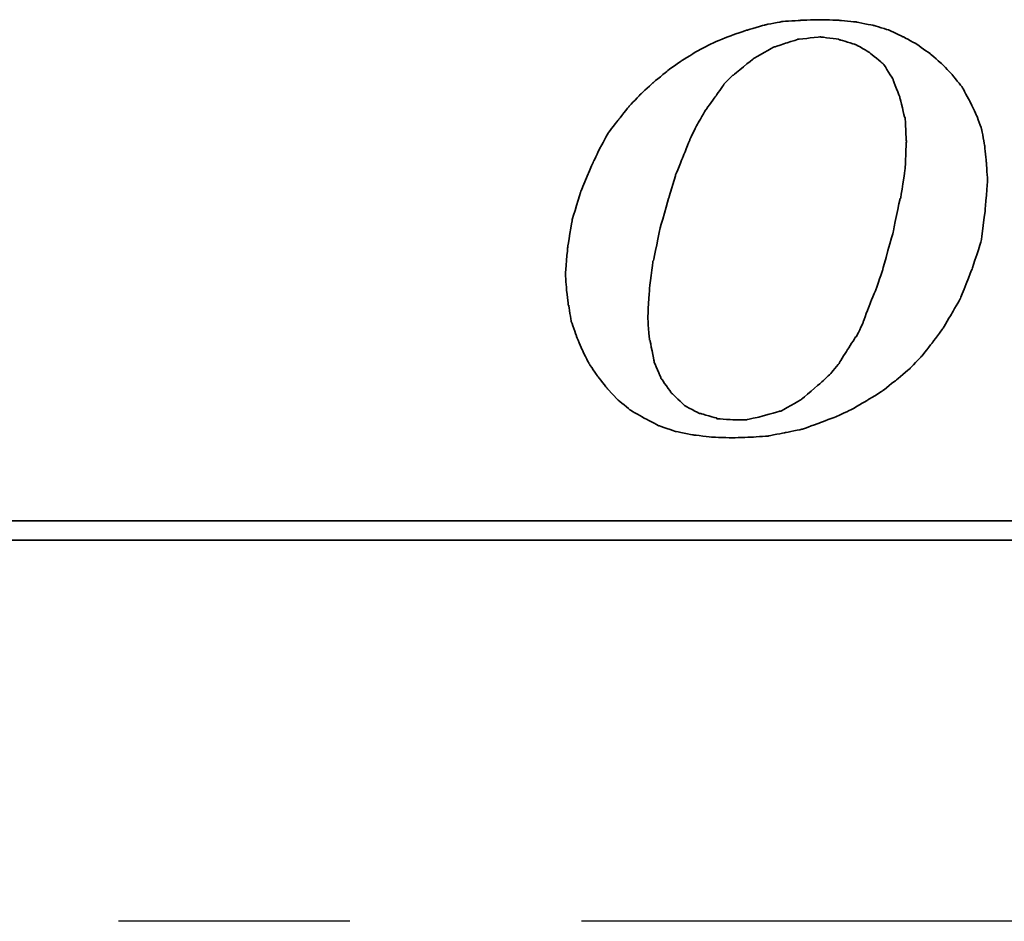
# Model space of a CAD drawing. Extents: x 564 to 765, y 41 to 158.
# Tile 27 of 40: x 725.96 to 731.27, y 104.83 to 109.7. Entities that reach past the tile are written whole.
import ezdxf

# ---------------------------------------------------------------- set-up
doc = ezdxf.new("R2010")
doc.units = 0
doc.header["$MEASUREMENT"] = 0
doc.linetypes.add('CENTER', pattern=[2, 1.25, -0.25, 0.25, -0.25])
for name, color, linetype in [('CEN', 1, 'CENTER'), ('DIM', 4, 'CONTINUOUS'), ('layer 1', 7, 'CONTINUOUS')]:
    doc.layers.add(name, color=color, linetype=linetype)

# ---------------------------------------------------------------- blocks, each defined once
blk = doc.blocks.new('TBI MOTION logo(完整正式版)')
at = {"layer": 'layer 1', "color": 22, "lineweight": 35}
for points, knots in [([(-11.34375, -6.98375), (-11.34375, -6.98375), (-10.91375, -7.43875), (-10.91375, -7.43875), (-10.91375, -7.43875), (-10.91375, -7.43875), (-10.38625, -7.87125), (-10.38625, -7.87125), (-10.38625, -7.87125), (-10.38625, -7.87125), (-9.81125, -8.20375), (-9.81125, -8.20375), (-9.81125, -8.20375), (-9.81125, -8.20375), (-9.21125, -8.51875), (-9.21125, -8.51875), (-9.21125, -8.51875), (-9.21125, -8.51875), (-8.51625, -8.75875), (-8.51625, -8.75875), (-8.51625, -8.75875), (-8.51625, -8.75875), (-7.77125, -8.90375), (-7.77125, -8.90375), (-7.77125, -8.90375), (-7.77125, -8.90375), (-6.97875, -8.99875), (-6.97875, -8.99875), (-6.97875, -8.99875), (-6.97875, -8.99875), (-6.14125, -9.02375), (-6.14125, -9.02375), (-6.14125, -9.02375), (-6.14125, -9.02375), (-5.37125, -8.99875), (-5.37125, -8.99875), (-5.37125, -8.99875), (-5.37125, -8.99875), (-4.65375, -8.94875), (-4.65375, -8.94875), (-4.65375, -8.94875), (-4.65375, -8.94875), (-3.93375, -8.80625), (-3.93375, -8.80625), (-3.93375, -8.80625), (-3.93375, -8.80625), (-3.21375, -8.66375), (-3.21375, -8.66375), (-3.21375, -8.66375), (-3.21375, -8.66375), (-2.49375, -8.39875), (-2.49375, -8.39875), (-2.49375, -8.39875), (-2.49375, -8.39875), (-1.79875, -8.13375), (-1.79875, -8.13375), (-1.79875, -8.13375), (-1.79875, -8.13375), (-1.17375, -7.84375), (-1.17375, -7.84375), (-1.17375, -7.84375), (-1.17375, -7.84375), (-0.52375, -7.46375), (-0.52375, -7.46375), (-0.52375, -7.46375), (-0.52375, -7.46375), (0.10124, -7.07875), (0.10124, -7.07875), (0.10124, -7.07875), (0.10124, -7.07875), (0.67625, -6.62375), (0.67625, -6.62375), (0.67625, -6.62375), (0.67625, -6.62375), (1.24874, -6.14375), (1.24874, -6.14375), (1.24874, -6.14375), (1.24874, -6.14375), (1.72874, -5.64125), (1.72874, -5.64125), (1.72874, -5.64125), (1.72874, -5.64125), (2.18624, -5.06375), (2.18624, -5.06375), (2.18624, -5.06375), (2.18624, -5.06375), (2.61625, -4.48874), (2.61625, -4.48874), (2.61625, -4.48874), (2.61625, -4.48874), (3.00125, -3.83874), (3.00125, -3.83874), (3.00125, -3.83874), (3.00125, -3.83874), (3.36124, -3.21374), (3.36124, -3.21374), (3.36124, -3.21374), (3.36124, -3.21374), (3.84374, -1.99125), (3.84374, -1.99125), (3.84374, -1.99125), (3.84374, -1.99125), (4.22625, -0.81875), (4.22625, -0.81875), (4.22625, -0.81875), (4.22625, -0.81875), (4.39125, 0.45624), (4.39125, 0.45624), (4.39125, 0.45624), (4.39125, 0.45624), (4.48874, 1.70124), (4.48874, 1.70124), (4.48874, 1.70124), (4.48874, 1.70124), (4.43874, 2.44625), (4.43874, 2.44625), (4.43874, 2.44625), (4.43874, 2.44625), (4.36874, 3.14125), (4.36874, 3.14125), (4.36874, 3.14125), (4.36874, 3.14125), (4.25125, 3.81125), (4.25125, 3.81125), (4.25125, 3.81125), (4.25125, 3.81125), (4.03124, 4.41125), (4.03124, 4.41125), (4.03124, 4.41125), (4.03124, 4.41125), (3.74374, 5.01125), (3.74374, 5.01125), (3.74374, 5.01125), (3.74374, 5.01125), (3.43124, 5.58875), (3.43124, 5.58875), (3.43124, 5.58875), (3.43124, 5.58875), (3.02625, 6.09125), (3.02625, 6.09125), (3.02625, 6.09125), (3.02625, 6.09125), (2.59374, 6.54875), (2.59374, 6.54875), (2.59374, 6.54875), (2.59374, 6.54875), (2.09124, 6.98125), (2.09124, 6.98125), (2.09124, 6.98125), (2.09124, 6.98125), (1.56124, 7.36625), (1.56124, 7.36625), (1.56124, 7.36625), (1.56124, 7.36625), (0.98624, 7.67625), (0.98624, 7.67625), (0.98624, 7.67625), (0.98624, 7.67625), (0.38624, 7.96375), (0.38624, 7.96375), (0.38624, 7.96375), (0.38624, 7.96375), (-0.25875, 8.15625), (-0.25875, 8.15625), (-0.25875, 8.15625), (-0.25875, 8.15625), (-0.98125, 8.30125), (-0.98125, 8.30125), (-0.98125, 8.30125), (-0.98125, 8.30125), (-1.70124, 8.37125), (-1.70124, 8.37125), (-1.70124, 8.37125), (-1.70124, 8.37125), (-2.49375, 8.39624), (-2.49375, 8.39624), (-2.49375, 8.39624), (-2.49375, 8.39624), (-3.28625, 8.37125), (-3.28625, 8.37125), (-3.28625, 8.37125), (-3.28625, 8.37125), (-4.05125, 8.32125), (-4.05125, 8.32125), (-4.05125, 8.32125), (-4.05125, 8.32125), (-4.77375, 8.18125), (-4.77375, 8.18125), (-4.77375, 8.18125), (-4.77375, 8.18125), (-5.51625, 7.96375), (-5.51625, 7.96375), (-5.51625, 7.96375), (-5.51625, 7.96375), (-6.21125, 7.72625), (-6.21125, 7.72625), (-6.21125, 7.72625), (-6.21125, 7.72625), (-6.92875, 7.43625), (-6.92875, 7.43625), (-6.92875, 7.43625), (-6.92875, 7.43625), (-7.57875, 7.10125), (-7.57875, 7.10125), (-7.57875, 7.10125), (-7.57875, 7.10125), (-8.24875, 6.69125), (-8.24875, 6.69125), (-8.24875, 6.69125), (-8.24875, 6.69125), (-8.84875, 6.26125), (-8.84875, 6.26125), (-8.84875, 6.26125), (-8.84875, 6.26125), (-9.42625, 5.78125), (-9.42625, 5.78125), (-9.42625, 5.78125), (-9.42625, 5.78125), (-9.95375, 5.30125), (-9.95375, 5.30125), (-9.95375, 5.30125), (-9.95375, 5.30125), (-10.43375, 4.79624), (-10.43375, 4.79624), (-10.43375, 4.79624), (-10.43375, 4.79624), (-10.88875, 4.22125), (-10.88875, 4.22125), (-10.88875, 4.22125), (-10.88875, 4.22125), (-11.29875, 3.69375), (-11.29875, 3.69375), (-11.29875, 3.69375), (-11.29875, 3.69375), (-11.63375, 3.09125), (-11.63375, 3.09125), (-11.63375, 3.09125), (-11.63375, 3.09125), (-11.91875, 2.49625), (-11.91875, 2.49625), (-11.91875, 2.49625), (-11.91875, 2.49625), (-12.44875, 1.24625), (-12.44875, 1.24625), (-12.44875, 1.24625), (-12.44875, 1.24625), (-12.80875, 0.06874), (-12.80875, 0.06874), (-12.80875, 0.06874), (-12.80875, 0.06874), (-12.99875, -1.07875), (-12.99875, -1.07875), (-12.99875, -1.07875), (-12.99875, -1.07875), (-13.09375, -2.18375), (-13.09375, -2.18375), (-13.09375, -2.18375), (-13.09375, -2.18375), (-13.04875, -2.85375), (-13.04875, -2.85375), (-13.04875, -2.85375), (-13.04875, -2.85375), (-12.97375, -3.50375), (-12.97375, -3.50375), (-12.97375, -3.50375), (-12.97375, -3.50375), (-12.95375, -3.50375), (-12.95375, -3.50375), (-12.95375, -3.50375), (-12.95375, -3.50375), (-12.85375, -4.17375), (-12.85375, -4.17375), (-12.85375, -4.17375), (-12.85375, -4.17375), (-12.63875, -4.77624), (-12.63875, -4.77624), (-12.63875, -4.77624), (-12.63875, -4.77624), (-12.39875, -5.35125), (-12.39875, -5.35125), (-12.39875, -5.35125), (-12.39875, -5.35125), (-12.11375, -5.92875), (-12.11375, -5.92875), (-12.11375, -5.92875), (-12.11375, -5.92875), (-11.75375, -6.45375), (-11.75375, -6.45375), (-11.75375, -6.45375), (-11.75375, -6.45375), (-11.34375, -6.98375), (-11.34375, -6.98375)], [0, 0, 0, 0, 0.01369863, 0.01369863, 0.01369863, 0.01369864, 0.02739726, 0.02739726, 0.02739726, 0.02739727, 0.04109589, 0.04109589, 0.04109589, 0.0410959, 0.05479452, 0.05479452, 0.05479452, 0.05479453, 0.06849315, 0.06849315, 0.06849315, 0.06849316, 0.08219178, 0.08219178, 0.08219178, 0.08219179, 0.09589041, 0.09589041, 0.09589041, 0.09589042, 0.10958904, 0.10958904, 0.10958904, 0.10958905, 0.12328767, 0.12328767, 0.12328767, 0.12328768, 0.1369863, 0.1369863, 0.1369863, 0.13698631, 0.15068493, 0.15068493, 0.15068493, 0.15068494, 0.16438356, 0.16438356, 0.16438356, 0.16438357, 0.17808219, 0.17808219, 0.17808219, 0.1780822, 0.19178082, 0.19178082, 0.19178082, 0.19178083, 0.20547945, 0.20547945, 0.20547945, 0.20547946, 0.21917808, 0.21917808, 0.21917808, 0.21917809, 0.23287671, 0.23287671, 0.23287671, 0.23287672, 0.24657534, 0.24657534, 0.24657534, 0.24657535, 0.26027397, 0.26027397, 0.26027397, 0.26027398, 0.2739726, 0.2739726, 0.2739726, 0.27397261, 0.28767123, 0.28767123, 0.28767123, 0.28767124, 0.30136986, 0.30136986, 0.30136986, 0.30136987, 0.31506849, 0.31506849, 0.31506849, 0.3150685, 0.32876712, 0.32876712, 0.32876712, 0.32876713, 0.34246575, 0.34246575, 0.34246575, 0.34246576, 0.35616438, 0.35616438, 0.35616438, 0.35616439, 0.36986301, 0.36986301, 0.36986301, 0.36986302, 0.38356164, 0.38356164, 0.38356164, 0.38356165, 0.39726027, 0.39726027, 0.39726027, 0.39726028, 0.4109589, 0.4109589, 0.4109589, 0.41095891, 0.42465753, 0.42465753, 0.42465753, 0.42465754, 0.43835616, 0.43835616, 0.43835616, 0.43835617, 0.45205479, 0.45205479, 0.45205479, 0.4520548, 0.46575342, 0.46575342, 0.46575342, 0.46575343, 0.47945205, 0.47945205, 0.47945205, 0.47945206, 0.49315068, 0.49315068, 0.49315068, 0.49315069, 0.50684932, 0.50684932, 0.50684932, 0.50684933, 0.52054795, 0.52054795, 0.52054795, 0.52054796, 0.53424658, 0.53424658, 0.53424658, 0.53424659, 0.54794521, 0.54794521, 0.54794521, 0.54794522, 0.56164384, 0.56164384, 0.56164384, 0.56164385, 0.57534247, 0.57534247, 0.57534247, 0.57534248, 0.5890411, 0.5890411, 0.5890411, 0.58904111, 0.60273973, 0.60273973, 0.60273973, 0.60273974, 0.61643836, 0.61643836, 0.61643836, 0.61643837, 0.63013699, 0.63013699, 0.63013699, 0.630137, 0.64383562, 0.64383562, 0.64383562, 0.64383563, 0.65753425, 0.65753425, 0.65753425, 0.65753426, 0.67123288, 0.67123288, 0.67123288, 0.67123289, 0.68493151, 0.68493151, 0.68493151, 0.68493152, 0.69863014, 0.69863014, 0.69863014, 0.69863015, 0.71232877, 0.71232877, 0.71232877, 0.71232878, 0.7260274, 0.7260274, 0.7260274, 0.72602741, 0.73972603, 0.73972603, 0.73972603, 0.73972604, 0.75342466, 0.75342466, 0.75342466, 0.75342467, 0.76712329, 0.76712329, 0.76712329, 0.7671233, 0.78082192, 0.78082192, 0.78082192, 0.78082193, 0.79452055, 0.79452055, 0.79452055, 0.79452056, 0.80821918, 0.80821918, 0.80821918, 0.80821919, 0.82191781, 0.82191781, 0.82191781, 0.82191782, 0.83561644, 0.83561644, 0.83561644, 0.83561645, 0.84931507, 0.84931507, 0.84931507, 0.84931508, 0.8630137, 0.8630137, 0.8630137, 0.86301371, 0.87671233, 0.87671233, 0.87671233, 0.87671234, 0.89041096, 0.89041096, 0.89041096, 0.89041097, 0.90410959, 0.90410959, 0.90410959, 0.9041096, 0.91780822, 0.91780822, 0.91780822, 0.91780823, 0.93150685, 0.93150685, 0.93150685, 0.93150686, 0.94520548, 0.94520548, 0.94520548, 0.94520549, 0.95890411, 0.95890411, 0.95890411, 0.95890412, 0.97260274, 0.97260274, 0.97260274, 0.97260275, 0.98630137, 0.98630137, 0.98630137, 0.98630138, 1, 1, 1, 1]), ([(-8.77875, 1.03124), (-8.77875, 1.03124), (-8.51625, 1.89625), (-8.51625, 1.89625), (-8.51625, 1.89625), (-8.51625, 1.89625), (-8.20375, 2.66375), (-8.20375, 2.66375), (-8.20375, 2.66375), (-8.20375, 2.66375), (-7.91625, 3.38125), (-7.91625, 3.38125), (-7.91625, 3.38125), (-7.91625, 3.38125), (-7.91625, 3.40624), (-7.91625, 3.40624), (-7.91625, 3.40624), (-7.91625, 3.40624), (-7.57875, 4.07624), (-7.57875, 4.07624), (-7.57875, 4.07624), (-7.57875, 4.07624), (-7.24375, 4.65125), (-7.24375, 4.65125), (-7.24375, 4.65125), (-7.24375, 4.65125), (-7.21875, 4.65125), (-7.21875, 4.65125), (-7.21875, 4.65125), (-7.21875, 4.65125), (-7.21875, 4.67624), (-7.21875, 4.67624), (-7.21875, 4.67624), (-7.21875, 4.67624), (-6.83625, 5.20375), (-6.83625, 5.20375), (-6.83625, 5.20375), (-6.83625, 5.20375), (-6.49875, 5.68625), (-6.49875, 5.68625), (-6.49875, 5.68625), (-6.49875, 5.68625), (-6.49875, 5.70625), (-6.49875, 5.70625), (-6.49875, 5.70625), (-6.49875, 5.70625), (-6.11625, 6.09125), (-6.11625, 6.09125), (-6.11625, 6.09125), (-6.11625, 6.09125), (-6.09125, 6.09125), (-6.09125, 6.09125), (-6.09125, 6.09125), (-6.09125, 6.09125), (-5.27375, 6.76625), (-5.27375, 6.76625), (-5.27375, 6.76625), (-5.27375, 6.76625), (-5.24875, 6.76625), (-5.24875, 6.76625), (-5.24875, 6.76625), (-5.24875, 6.76625), (-5.24875, 6.78625), (-5.24875, 6.78625), (-5.24875, 6.78625), (-5.24875, 6.78625), (-4.38875, 7.26624), (-4.38875, 7.26624), (-4.38875, 7.26624), (-4.38875, 7.26624), (-4.36125, 7.26624), (-4.36125, 7.26624), (-4.36125, 7.26624), (-4.36125, 7.26624), (-3.93375, 7.41125), (-3.93375, 7.41125), (-3.93375, 7.41125), (-3.93375, 7.41125), (-3.47375, 7.55625), (-3.47375, 7.55625), (-3.47375, 7.55625), (-3.47375, 7.55625), (-3.45375, 7.55625), (-3.45375, 7.55625), (-3.45375, 7.55625), (-3.45375, 7.55625), (-3.42875, 7.58124), (-3.42875, 7.58124), (-3.42875, 7.58124), (-3.42875, 7.58124), (-2.97375, 7.62625), (-2.97375, 7.62625), (-2.97375, 7.62625), (-2.97375, 7.62625), (-2.49375, 7.67625), (-2.49375, 7.67625), (-2.49375, 7.67625), (-2.49375, 7.67625), (-2.46875, 7.67625), (-2.46875, 7.67625), (-2.46875, 7.67625), (-2.46875, 7.67625), (-1.70124, 7.58124), (-1.70124, 7.58124), (-1.70124, 7.58124), (-1.70124, 7.58124), (-1.67875, 7.55625), (-1.67875, 7.55625), (-1.67875, 7.55625), (-1.67875, 7.55625), (-1.65375, 7.55625), (-1.65375, 7.55625), (-1.65375, 7.55625), (-1.65375, 7.55625), (-1.03125, 7.36625), (-1.03125, 7.36625), (-1.03125, 7.36625), (-1.03125, 7.36625), (-1.00625, 7.36625), (-1.00625, 7.36625), (-1.00625, 7.36625), (-1.00625, 7.36625), (-0.43124, 7.02624), (-0.43124, 7.02624), (-0.43124, 7.02624), (-0.43124, 7.02624), (-0.40625, 7.00624), (-0.40625, 7.00624), (-0.40625, 7.00624), (-0.40625, 7.00624), (0.12124, 6.57124), (0.12124, 6.57124), (0.12124, 6.57124), (0.12124, 6.57124), (0.14624, 6.54875), (0.14624, 6.54875), (0.14624, 6.54875), (0.14624, 6.54875), (0.17124, 6.52375), (0.17124, 6.52375), (0.17124, 6.52375), (0.17124, 6.52375), (0.55625, 5.89875), (0.55625, 5.89875), (0.55625, 5.89875), (0.55625, 5.89875), (0.55625, 5.87625), (0.55625, 5.87625), (0.55625, 5.87625), (0.55625, 5.87625), (0.84124, 5.15625), (0.84124, 5.15625), (0.84124, 5.15625), (0.84124, 5.15625), (0.84124, 5.13125), (0.84124, 5.13125), (0.84124, 5.13125), (0.84124, 5.13125), (1.03624, 4.31875), (1.03624, 4.31875), (1.03624, 4.31875), (1.03624, 4.31875), (1.05624, 4.31875), (1.05624, 4.31875), (1.05624, 4.31875), (1.05624, 4.31875), (1.05624, 4.29125), (1.05624, 4.29125), (1.05624, 4.29125), (1.05624, 4.29125), (1.10625, 3.33125), (1.10625, 3.33125), (1.10625, 3.33125), (1.10625, 3.33125), (1.10625, 3.30875), (1.10625, 3.30875), (1.10625, 3.30875), (1.10625, 3.30875), (1.05624, 2.20624), (1.05624, 2.20624), (1.05624, 2.20624), (1.05624, 2.20624), (1.05624, 2.18124), (1.05624, 2.18124), (1.05624, 2.18124), (1.05624, 2.18124), (0.86624, 0.93624), (0.86624, 0.93624), (0.86624, 0.93624), (0.86624, 0.93624), (0.84124, 0.93624), (0.84124, 0.93624), (0.84124, 0.93624), (0.84124, 0.93624), (0.55625, -0.45874), (0.55625, -0.45874), (0.55625, -0.45874), (0.55625, -0.45874), (0.12124, -1.99125), (0.12124, -1.99125), (0.12124, -1.99125), (0.12124, -1.99125), (0.12124, -2.01874), (0.12124, -2.01874), (0.12124, -2.01874), (0.12124, -2.01874), (-0.13874, -2.78375), (-0.13874, -2.78375), (-0.13874, -2.78375), (-0.13874, -2.78375), (-0.43124, -3.50375), (-0.43124, -3.50375), (-0.43124, -3.50375), (-0.43124, -3.50375), (-0.69375, -4.19875), (-0.69375, -4.19875), (-0.69375, -4.19875), (-0.69375, -4.19875), (-0.69375, -4.22375), (-0.69375, -4.22375), (-0.69375, -4.22375), (-0.69375, -4.22375), (-0.98125, -4.82374), (-0.98125, -4.82374), (-0.98125, -4.82374), (-0.98125, -4.82374), (-1.00625, -4.82374), (-1.00625, -4.82374), (-1.00625, -4.82374), (-1.00625, -4.82374), (-1.33875, -5.35125), (-1.33875, -5.35125), (-1.33875, -5.35125), (-1.33875, -5.35125), (-1.67875, -5.87875), (-1.67875, -5.87875), (-1.67875, -5.87875), (-1.67875, -5.87875), (-1.67875, -5.90375), (-1.67875, -5.90375), (-1.67875, -5.90375), (-1.67875, -5.90375), (-2.05875, -6.35875), (-2.05875, -6.35875), (-2.05875, -6.35875), (-2.05875, -6.35875), (-2.08375, -6.38375), (-2.08375, -6.38375), (-2.08375, -6.38375), (-2.08375, -6.38375), (-2.46875, -6.74375), (-2.46875, -6.74375), (-2.46875, -6.74375), (-2.46875, -6.74375), (-3.25875, -7.41625), (-3.25875, -7.41625), (-3.25875, -7.41625), (-3.25875, -7.41625), (-3.28625, -7.43875), (-3.28625, -7.43875), (-3.28625, -7.43875), (-3.28625, -7.43875), (-4.12375, -7.91875), (-4.12375, -7.91875), (-4.12375, -7.91875), (-4.12375, -7.91875), (-4.14875, -7.91875), (-4.14875, -7.91875), (-4.14875, -7.91875), (-4.14875, -7.91875), (-4.17125, -7.91875), (-4.17125, -7.91875), (-4.17125, -7.91875), (-4.17125, -7.91875), (-5.03375, -8.15875), (-5.03375, -8.15875), (-5.03375, -8.15875), (-5.03375, -8.15875), (-5.51625, -8.25625), (-5.51625, -8.25625), (-5.51625, -8.25625), (-5.51625, -8.25625), (-5.54125, -8.27875), (-5.54125, -8.27875), (-5.54125, -8.27875), (-5.54125, -8.27875), (-5.56375, -8.27875), (-5.56375, -8.27875), (-5.56375, -8.27875), (-5.56375, -8.27875), (-5.99625, -8.27875), (-5.99625, -8.27875), (-5.99625, -8.27875), (-5.99625, -8.27875), (-6.76375, -8.23125), (-6.76375, -8.23125), (-6.76375, -8.23125), (-6.76375, -8.23125), (-6.78875, -8.23125), (-6.78875, -8.23125), (-6.78875, -8.23125), (-6.78875, -8.23125), (-6.78875, -8.20375), (-6.78875, -8.20375), (-6.78875, -8.20375), (-6.78875, -8.20375), (-7.45875, -8.01375), (-7.45875, -8.01375), (-7.45875, -8.01375), (-7.45875, -8.01375), (-7.48375, -8.01375), (-7.48375, -8.01375), (-7.48375, -8.01375), (-7.48375, -8.01375), (-7.50875, -8.01375), (-7.50875, -8.01375), (-7.50875, -8.01375), (-7.50875, -8.01375), (-8.13125, -7.67875), (-8.13125, -7.67875), (-8.13125, -7.67875), (-8.13125, -7.67875), (-8.15625, -7.65375), (-8.15625, -7.65375), (-8.15625, -7.65375), (-8.15625, -7.65375), (-8.65875, -7.17375), (-8.65875, -7.17375), (-8.65875, -7.17375), (-8.65875, -7.17375), (-8.68375, -7.14875), (-8.68375, -7.14875), (-8.68375, -7.14875), (-8.68375, -7.14875), (-9.08875, -6.57375), (-9.08875, -6.57375), (-9.08875, -6.57375), (-9.08875, -6.57375), (-9.11375, -6.54875), (-9.11375, -6.54875), (-9.11375, -6.54875), (-9.11375, -6.54875), (-9.11375, -6.52875), (-9.11375, -6.52875), (-9.11375, -6.52875), (-9.11375, -6.52875), (-9.40375, -5.85375), (-9.40375, -5.85375), (-9.40375, -5.85375), (-9.40375, -5.85375), (-9.40375, -5.82875), (-9.40375, -5.82875), (-9.40375, -5.82875), (-9.40375, -5.82875), (-9.56875, -4.96875), (-9.56875, -4.96875), (-9.56875, -4.96875), (-9.56875, -4.96875), (-9.59375, -4.94375), (-9.59375, -4.94375), (-9.59375, -4.94375), (-9.59375, -4.94375), (-9.66375, -4.03375), (-9.66375, -4.03375), (-9.66375, -4.03375), (-9.66375, -4.03375), (-9.66375, -4.00875), (-9.66375, -4.00875), (-9.66375, -4.00875), (-9.66375, -4.00875), (-9.59375, -2.85375), (-9.59375, -2.85375), (-9.59375, -2.85375), (-9.59375, -2.85375), (-9.45125, -1.65875), (-9.45125, -1.65875), (-9.45125, -1.65875), (-9.45125, -1.65875), (-9.42625, -1.63375), (-9.42625, -1.63375), (-9.42625, -1.63375), (-9.42625, -1.63375), (-9.16125, -0.33875), (-9.16125, -0.33875), (-9.16125, -0.33875), (-9.16125, -0.33875), (-8.77875, 1.00624), (-8.77875, 1.00624), (-8.77875, 1.00624), (-8.77875, 1.00624), (-8.77875, 1.03124), (-8.77875, 1.03124)], [0, 0, 0, 0, 0.01020408, 0.01020408, 0.01020408, 0.01020409, 0.02040816, 0.02040816, 0.02040816, 0.02040817, 0.03061224, 0.03061224, 0.03061224, 0.03061225, 0.04081633, 0.04081633, 0.04081633, 0.04081634, 0.05102041, 0.05102041, 0.05102041, 0.05102042, 0.06122449, 0.06122449, 0.06122449, 0.0612245, 0.07142857, 0.07142857, 0.07142857, 0.07142858, 0.08163265, 0.08163265, 0.08163265, 0.08163266, 0.09183673, 0.09183673, 0.09183673, 0.09183674, 0.10204082, 0.10204082, 0.10204082, 0.10204083, 0.1122449, 0.1122449, 0.1122449, 0.11224491, 0.12244898, 0.12244898, 0.12244898, 0.12244899, 0.13265306, 0.13265306, 0.13265306, 0.13265307, 0.14285714, 0.14285714, 0.14285714, 0.14285715, 0.15306122, 0.15306122, 0.15306122, 0.15306123, 0.16326531, 0.16326531, 0.16326531, 0.16326532, 0.17346939, 0.17346939, 0.17346939, 0.1734694, 0.18367347, 0.18367347, 0.18367347, 0.18367348, 0.19387755, 0.19387755, 0.19387755, 0.19387756, 0.20408163, 0.20408163, 0.20408163, 0.20408164, 0.21428571, 0.21428571, 0.21428571, 0.21428572, 0.2244898, 0.2244898, 0.2244898, 0.22448981, 0.23469388, 0.23469388, 0.23469388, 0.23469389, 0.24489796, 0.24489796, 0.24489796, 0.24489797, 0.25510204, 0.25510204, 0.25510204, 0.25510205, 0.26530612, 0.26530612, 0.26530612, 0.26530613, 0.2755102, 0.2755102, 0.2755102, 0.27551021, 0.28571429, 0.28571429, 0.28571429, 0.2857143, 0.29591837, 0.29591837, 0.29591837, 0.29591838, 0.30612245, 0.30612245, 0.30612245, 0.30612246, 0.31632653, 0.31632653, 0.31632653, 0.31632654, 0.32653061, 0.32653061, 0.32653061, 0.32653062, 0.33673469, 0.33673469, 0.33673469, 0.3367347, 0.34693878, 0.34693878, 0.34693878, 0.34693879, 0.35714286, 0.35714286, 0.35714286, 0.35714287, 0.36734694, 0.36734694, 0.36734694, 0.36734695, 0.37755102, 0.37755102, 0.37755102, 0.37755103, 0.3877551, 0.3877551, 0.3877551, 0.38775511, 0.39795918, 0.39795918, 0.39795918, 0.39795919, 0.40816327, 0.40816327, 0.40816327, 0.40816328, 0.41836735, 0.41836735, 0.41836735, 0.41836736, 0.42857143, 0.42857143, 0.42857143, 0.42857144, 0.43877551, 0.43877551, 0.43877551, 0.43877552, 0.44897959, 0.44897959, 0.44897959, 0.4489796, 0.45918367, 0.45918367, 0.45918367, 0.45918368, 0.46938776, 0.46938776, 0.46938776, 0.46938777, 0.47959184, 0.47959184, 0.47959184, 0.47959185, 0.48979592, 0.48979592, 0.48979592, 0.48979593, 0.5, 0.5, 0.5, 0.50000001, 0.51020408, 0.51020408, 0.51020408, 0.51020409, 0.52040816, 0.52040816, 0.52040816, 0.52040817, 0.53061224, 0.53061224, 0.53061224, 0.53061225, 0.54081633, 0.54081633, 0.54081633, 0.54081634, 0.55102041, 0.55102041, 0.55102041, 0.55102042, 0.56122449, 0.56122449, 0.56122449, 0.5612245, 0.57142857, 0.57142857, 0.57142857, 0.57142858, 0.58163265, 0.58163265, 0.58163265, 0.58163266, 0.59183673, 0.59183673, 0.59183673, 0.59183674, 0.60204082, 0.60204082, 0.60204082, 0.60204083, 0.6122449, 0.6122449, 0.6122449, 0.61224491, 0.62244898, 0.62244898, 0.62244898, 0.62244899, 0.63265306, 0.63265306, 0.63265306, 0.63265307, 0.64285714, 0.64285714, 0.64285714, 0.64285715, 0.65306122, 0.65306122, 0.65306122, 0.65306123, 0.66326531, 0.66326531, 0.66326531, 0.66326532, 0.67346939, 0.67346939, 0.67346939, 0.6734694, 0.68367347, 0.68367347, 0.68367347, 0.68367348, 0.69387755, 0.69387755, 0.69387755, 0.69387756, 0.70408163, 0.70408163, 0.70408163, 0.70408164, 0.71428571, 0.71428571, 0.71428571, 0.71428572, 0.7244898, 0.7244898, 0.7244898, 0.72448981, 0.73469388, 0.73469388, 0.73469388, 0.73469389, 0.74489796, 0.74489796, 0.74489796, 0.74489797, 0.75510204, 0.75510204, 0.75510204, 0.75510205, 0.76530612, 0.76530612, 0.76530612, 0.76530613, 0.7755102, 0.7755102, 0.7755102, 0.77551021, 0.78571429, 0.78571429, 0.78571429, 0.7857143, 0.79591837, 0.79591837, 0.79591837, 0.79591838, 0.80612245, 0.80612245, 0.80612245, 0.80612246, 0.81632653, 0.81632653, 0.81632653, 0.81632654, 0.82653061, 0.82653061, 0.82653061, 0.82653062, 0.83673469, 0.83673469, 0.83673469, 0.8367347, 0.84693878, 0.84693878, 0.84693878, 0.84693879, 0.85714286, 0.85714286, 0.85714286, 0.85714287, 0.86734694, 0.86734694, 0.86734694, 0.86734695, 0.87755102, 0.87755102, 0.87755102, 0.87755103, 0.8877551, 0.8877551, 0.8877551, 0.88775511, 0.89795918, 0.89795918, 0.89795918, 0.89795919, 0.90816327, 0.90816327, 0.90816327, 0.90816328, 0.91836735, 0.91836735, 0.91836735, 0.91836736, 0.92857143, 0.92857143, 0.92857143, 0.92857144, 0.93877551, 0.93877551, 0.93877551, 0.93877552, 0.94897959, 0.94897959, 0.94897959, 0.9489796, 0.95918367, 0.95918367, 0.95918367, 0.95918368, 0.96938776, 0.96938776, 0.96938776, 0.96938777, 0.97959184, 0.97959184, 0.97959184, 0.97959185, 0.98979592, 0.98979592, 0.98979592, 0.98979593, 1, 1, 1, 1]), ([(75.90875, -9.47875), (75.90875, -9.47875), (75.90875, -12.28625), (75.90875, -12.28625), (75.90875, -12.28625), (75.90875, -12.28625), (75.90875, -12.47875), (75.90875, -12.47875), (75.90875, -12.47875), (75.90875, -12.47875), (75.71625, -12.47875), (75.71625, -12.47875), (75.71625, -12.47875), (75.71625, -12.47875), (-88.32875, -12.47875), (-88.32875, -12.47875), (-88.32875, -12.47875), (-88.32875, -12.47875), (-88.32875, -13.29375), (-88.32875, -13.29375), (-88.32875, -13.29375), (-88.32875, -13.29375), (82.89125, -13.29375), (82.89125, -13.29375), (82.89125, -13.29375), (82.89125, -13.29375), (75.90875, -9.47875), (75.90875, -9.47875)], [0, 0, 0, 0, 0.14285714, 0.14285714, 0.14285714, 0.14285715, 0.28571429, 0.28571429, 0.28571429, 0.2857143, 0.42857143, 0.42857143, 0.42857143, 0.42857144, 0.57142857, 0.57142857, 0.57142857, 0.57142858, 0.71428571, 0.71428571, 0.71428571, 0.71428572, 0.85714286, 0.85714286, 0.85714286, 0.85714287, 1, 1, 1, 1])]:
    blk.add_open_spline(points, degree=3, knots=knots, dxfattribs=at)

msp = doc.modelspace()

# ---------------------------------------------------------------- linework, layer by layer
at = {"layer": 'CEN', "color": 7, "linetype": 'CENTER', "ltscale": 5}
msp.add_line((755.24025, 104.82809), (695.15648, 104.82809), dxfattribs=at)

# ---------------------------------------------------------------- block references
at = {"layer": 'DIM', "xscale": 0.1295999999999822, "yscale": 0.1295999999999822, "zscale": 0.1295999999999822}
msp.add_blockref('TBI MOTION logo(完整正式版)', (730.6006, 108.60822), dxfattribs=at)

doc.saveas('drawing.dxf')
